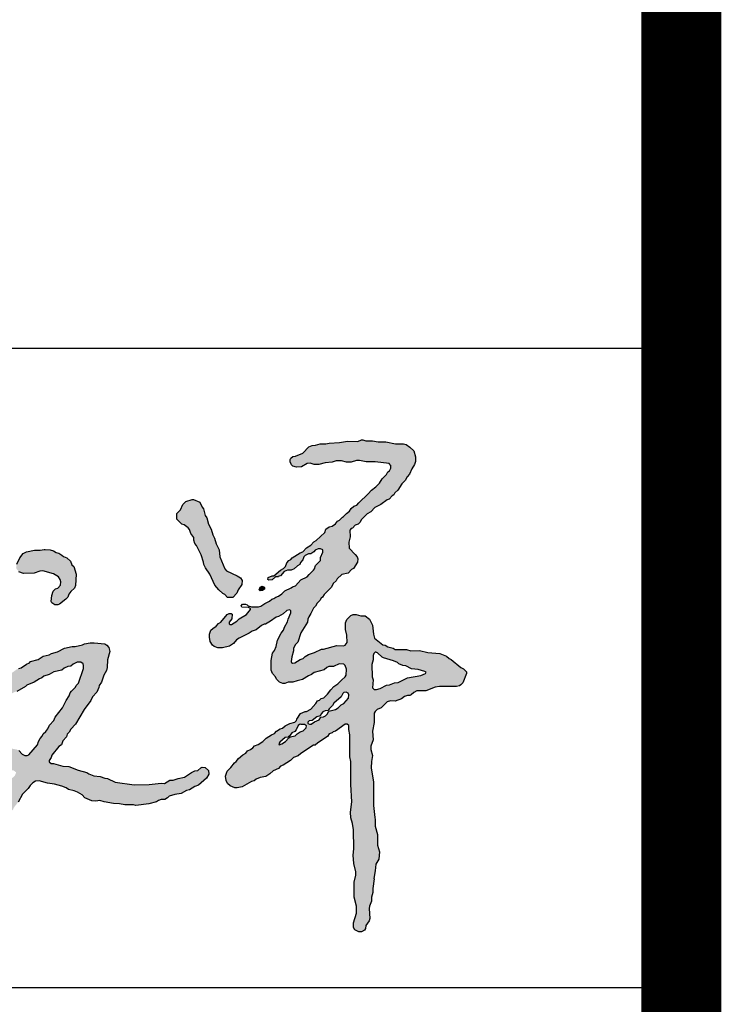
# Model space of a CAD drawing. Extents: x 427948 to 764348, y 274849 to 601549.
# Tile 14 of 212: x 510221 to 511098, y 525428 to 526661. Entities that reach past the tile are written whole.
import ezdxf

# ---------------------------------------------------------------- set-up
doc = ezdxf.new("R2010")
doc.units = 0
doc.header["$LTSCALE"] = 1000
doc.header["$MEASUREMENT"] = 0
doc.layers.get('0').update_dxf_attribs({"linetype": 'CONTINUOUS'})
doc.layers.add('PUB_TITLE', color=4, linetype='CONTINUOUS')

# ---------------------------------------------------------------- blocks, each defined once
blk = doc.blocks.new('谭文军')
at = {"linetype": 'Continuous'}
h = blk.add_hatch(color=256, dxfattribs=at)
h.paths.add_polyline_path([(2707.3, 2346), (2707.3, 2339), (2699.3, 2322), (2699.3, 2313), (2684.3, 2298), (2680.9, 2285.4), (2664.3, 2270), (2658.3, 2262), (2639.3, 2253), (2622.3, 2235), (2613.3, 2232), (2609.3, 2228), (2589.3, 2219), (2580.3, 2210), (2569.3, 2203), (2561.3, 2200), (2555.3, 2195), (2549.3, 2193), (2542.3, 2187), (2527.3, 2180), (2512.3, 2170), (2483.3, 2170), (2483.3, 2161), (2470.3, 2146), (2448.3, 2132), (2441.3, 2125), (2421.2, 2113.1), (2415.2, 2119.1), (2425.3, 2133), (2426.3, 2147), (2423.3, 2149), (2417.3, 2149), (2411.3, 2146), (2391.3, 2122), (2384.3, 2118), (2377.3, 2110), (2366.3, 2103), (2360.3, 2097), (2356.3, 2085), (2356.3, 2076), (2358.3, 2062), (2365.3, 2051), (2370.3, 2047), (2382.3, 2043), (2396.3, 2043), (2418.3, 2048), (2430.3, 2056), (2443.8, 2070.8), (2479.3, 2088), (2488.3, 2094), (2500.3, 2098), (2517.3, 2112), (2525.3, 2116), (2529.3, 2116), (2545.3, 2125), (2562.3, 2138), (2569.3, 2140), (2584.3, 2148), (2595.3, 2158), (2608.3, 2160.6), (2608.3, 2151), (2599.3, 2131), (2597.3, 2123), (2588.3, 2107), (2585.3, 2097), (2578.3, 2088), (2566.3, 2066), (2562.3, 2047), (2557.3, 2035), (2551.3, 2026), (2547.3, 2004), (2547.3, 1974), (2551.3, 1963), (2560.3, 1953), (2563.3, 1946), (2573.3, 1937), (2583.3, 1932), (2589.3, 1932), (2599.3, 1936), (2614.3, 1936), (2627.3, 1941), (2644.3, 1945), (2662.3, 1956), (2672.3, 1960), (2680.3, 1966), (2711.3, 1975), (2722.8, 1985), (2740.3, 1985), (2757.3, 1993), (2774.9, 1991.8), (2780.3, 1977), (2779.2, 1955.4), (2764.3, 1943), (2753.3, 1931), (2741.3, 1923), (2731.3, 1913), (2721.3, 1899), (2710.3, 1888), (2701.3, 1886), (2696.3, 1881), (2690.3, 1879), (2685.3, 1870), (2669.3, 1853), (2656.3, 1846), (2652.3, 1846), (2638.3, 1840), (2626.3, 1822), (2624.4, 1814.1), (2605.3, 1809), (2590.3, 1801), (2582.3, 1794), (2575.3, 1792), (2563.3, 1785), (2557.3, 1778), (2548.3, 1774), (2531.3, 1763), (2521.3, 1753), (2507.3, 1744), (2495.3, 1739), (2487.8, 1730), (2474.3, 1724), (2468.3, 1717), (2459.3, 1712), (2446.3, 1700), (2439.3, 1691), (2433.3, 1687), (2422.3, 1672), (2411.3, 1661), (2406.3, 1646), (2408.3, 1632), (2412.3, 1623), (2420.3, 1616), (2434.3, 1609), (2442.3, 1609), (2457.3, 1613), (2486.3, 1629), (2494.3, 1631), (2500.3, 1636), (2513.3, 1641), (2530.3, 1645), (2543.3, 1653), (2553.3, 1662), (2569.3, 1669), (2576.3, 1677), (2584.3, 1680), (2607.3, 1694), (2616.3, 1703), (2630.3, 1708), (2639.3, 1716), (2678.3, 1741), (2683.3, 1742), (2691.3, 1749), (2721.3, 1768), (2726.3, 1777), (2735.3, 1780), (2739.3, 1783), (2746.3, 1785), (2779.5, 1808.2), (2787.3, 1802), (2787.3, 1790), (2790.3, 1774), (2790.3, 1705), (2793.3, 1691), (2793.3, 1620), (2796.3, 1566), (2792.3, 1534), (2793.3, 1517), (2798.3, 1499), (2801.3, 1479), (2802.3, 1421), (2800.3, 1401), (2803.3, 1375), (2810.5, 1344), (2804.3, 1317), (2804.3, 1271), (2811.3, 1243), (2811.3, 1222), (2801.3, 1192), (2801.3, 1177), (2806.3, 1170), (2818.3, 1164), (2826.3, 1164), (2836.3, 1169), (2839.3, 1174), (2840.3, 1183), (2850.3, 1198), (2852.3, 1205), (2850.1, 1239.7), (2857.3, 1259), (2857.3, 1271), (2861.3, 1286), (2861.3, 1298), (2865.3, 1328), (2864.3, 1329), (2869.3, 1353), (2871.3, 1373), (2880.3, 1389), (2882.3, 1411), (2876.3, 1432), (2876.3, 1465), (2869.3, 1491), (2869.3, 1511), (2867.3, 1518), (2863.3, 1555), (2863.3, 1627), (2856.3, 1671), (2857.3, 1691), (2860.3, 1710), (2853.8, 1733.6), (2862.3, 1758), (2860.3, 1785), (2865.3, 1812), (2865.3, 1843.4), (2875.3, 1852), (2887.3, 1857), (2906.3, 1876), (2916.3, 1879), (2930.3, 1878), (2950.3, 1885), (2963.2, 1895), (2976.3, 1895), (2980.3, 1897), (2988.3, 1905), (2997.3, 1910), (3025.3, 1910), (3054.3, 1921), (3067.3, 1923), (3120.3, 1923), (3129.3, 1925), (3134.3, 1928), (3140.3, 1934), (3151.3, 1963), (3151.3, 1968), (3142.3, 1978), (3134.3, 1982), (3104.3, 2007), (3097.3, 2010), (3089.3, 2017), (3069.3, 2025), (3031.3, 2028), (3006.3, 2034), (2979.3, 2033), (2965.3, 2038), (2930.3, 2038), (2924.3, 2042), (2908.3, 2046), (2899.3, 2051), (2892.3, 2052), (2866.3, 2073), (2863.3, 2085), (2860.3, 2113), (2851.3, 2131), (2838.3, 2142), (2824.3, 2142), (2810.3, 2146), (2800.3, 2146), (2793.3, 2143), (2781.3, 2130), (2777.3, 2120), (2777.3, 2099), (2781.3, 2082), (2782.3, 2059), (2774.7, 2048.8), (2750.3, 2050), (2709.3, 2039), (2702.3, 2039), (2681.3, 2028), (2662.3, 2022), (2652.3, 2016), (2646.3, 2010), (2637.3, 2007), (2616, 1993.2), (2609.1, 1997.9), (2611.3, 2015), (2616.3, 2033), (2616.3, 2042), (2622.3, 2053), (2629.3, 2060), (2639.3, 2089), (2659.3, 2122), (2660.8, 2135.4), (2670.3, 2149), (2678.3, 2166), (2684.3, 2172), (2689.3, 2181), (2697.3, 2189), (2701.3, 2196), (2706.3, 2200), (2711.3, 2208), (2733.3, 2230), (2739.3, 2242), (2748.3, 2250), (2751.3, 2256), (2765.3, 2270), (2785.3, 2274), (2795.3, 2285), (2801.3, 2288), (2814.3, 2308), (2815.3, 2318), (2813.3, 2324), (2807.3, 2332), (2788.3, 2351), (2787.3, 2370), (2791.3, 2386), (2790.1, 2411), (2798.3, 2413), (2807.3, 2422), (2816.3, 2426), (2821.3, 2431), (2826.3, 2440), (2844.3, 2457), (2855.3, 2464), (2867.3, 2477), (2886.3, 2486), (2906.3, 2501), (2912.3, 2503), (2921.3, 2513), (2926.3, 2516), (2929.3, 2522), (2939.3, 2531), (2951.3, 2550), (2961.3, 2561), (2967.3, 2572), (2975.3, 2580), (2982.3, 2597), (2990.3, 2610), (2993.3, 2619), (2993.3, 2634), (2988.3, 2652), (2976.3, 2664), (2964.3, 2672), (2956.3, 2674), (2931.3, 2674), (2901.3, 2680), (2878.3, 2680), (2860.3, 2683), (2840.3, 2683), (2830.3, 2686), (2826.3, 2686), (2815.3, 2681), (2783.3, 2682), (2758.3, 2678), (2726.3, 2676), (2716.3, 2674), (2698.3, 2674), (2684.3, 2670), (2674.3, 2669), (2663.3, 2665), (2645.3, 2645), (2622.3, 2636), (2614.3, 2635), (2608.3, 2630), (2606.3, 2626), (2606.3, 2618), (2610.3, 2609), (2614.3, 2605), (2625.3, 2602), (2641.3, 2603), (2662.5, 2615.5), (2680.3, 2610), (2694.3, 2610), (2714.3, 2615), (2735.3, 2617), (2748.3, 2621), (2764.3, 2621), (2780.3, 2617), (2794.3, 2617), (2815, 2624.3), (2841.3, 2618), (2868.3, 2618), (2917.3, 2612.4), (2917.3, 2594.2), (2908.3, 2587), (2904.3, 2579), (2890.3, 2566), (2882.3, 2552), (2871.3, 2541), (2857.3, 2531), (2847.3, 2519), (2818.3, 2492), (2812.3, 2484), (2803.3, 2481), (2794.3, 2474), (2789.3, 2466), (2780.3, 2459), (2771.3, 2449), (2767.3, 2447), (2758.3, 2438), (2752.3, 2435), (2746.3, 2427), (2735.3, 2419), (2726.3, 2417), (2716.3, 2410), (2713.3, 2400), (2686.3, 2375), (2679.3, 2371), (2670.3, 2360), (2656.3, 2352), (2645.3, 2340), (2637.3, 2337), (2612.3, 2321), (2608.3, 2316), (2601.3, 2313), (2595.3, 2306), (2590.2, 2290.7), (2576.3, 2283), (2555.3, 2266), (2550.3, 2266), (2538.3, 2260), (2537.3, 2254), (2540.3, 2252), (2550.3, 2253), (2560.3, 2262), (2569.3, 2263), (2571.3, 2265), (2576.3, 2266), (2587.3, 2279), (2597.3, 2283), (2609.3, 2283), (2618.3, 2287), (2628.3, 2297), (2635.3, 2301), (2638.3, 2307), (2645.3, 2315), (2649.5, 2327.6), (2662.3, 2334), (2670.3, 2334), (2679.3, 2340), (2686.5, 2349), (2699.3, 2349)])
h.paths.add_polyline_path([(2890.3, 2014), (2894.3, 2012), (2925.3, 2003), (2938.3, 1997), (2942.3, 1993), (2954.3, 1988), (2963.3, 1987), (2981.3, 1978), (3001.3, 1976), (3027.1, 1968.6), (3024.3, 1963), (3010.3, 1957), (2969.3, 1950), (2940.3, 1935), (2928.3, 1934), (2913.3, 1928), (2904.3, 1927), (2884.3, 1917), (2873.3, 1914), (2859.9, 1914), (2862.3, 1944), (2859.3, 1953), (2858.3, 1991), (2862.3, 2006), (2862.3, 2023.4), (2871, 2030.3), (2873.3, 2028), (2876.3, 2027)], flags=16)
h.paths.add_polyline_path([(2786.3, 1887), (2772.3, 1870), (2763.3, 1866), (2750.3, 1852.9), (2725.3, 1847), (2718.7, 1833.7), (2709.3, 1829), (2700.3, 1828), (2695.3, 1820), (2681.3, 1814), (2669.2, 1805.5), (2657.5, 1810.1), (2664.3, 1817), (2674.3, 1818), (2688.3, 1829), (2698.3, 1832), (2704.2, 1843.6), (2714.3, 1848), (2723.3, 1849), (2726.3, 1854), (2737.3, 1864), (2741.3, 1871), (2763.3, 1891), (2770.2, 1904.7), (2783.6, 1906.4), (2787.3, 1897)], flags=16)
h.paths.add_polyline_path([(2650.3, 1805), (2659.3, 1799), (2646.3, 1786), (2637.3, 1783), (2627.3, 1777), (2621.3, 1770), (2606.3, 1767), (2601.3, 1764), (2591.3, 1753), (2580.3, 1746), (2568.7, 1741.6), (2574.3, 1751), (2590.3, 1765), (2599.3, 1766), (2600.3, 1768), (2602.3, 1768), (2611.3, 1780), (2620.3, 1784), (2624.3, 1789), (2631.5, 1804.4), (2639.3, 1806), (2640.3, 1805)], flags=16)
for points in [[(2377.3, 2365), (2372.3, 2382), (2366.3, 2392), (2361.3, 2410), (2353.3, 2426), (2348.3, 2445), (2343.3, 2452), (2337.3, 2473), (2333.3, 2478), (2326.3, 2494), (2307.3, 2502), (2302.3, 2502), (2283.3, 2496), (2274.3, 2486), (2266.3, 2470), (2255.3, 2458), (2255.3, 2441), (2270.3, 2426), (2278.3, 2423), (2293.4, 2411.7), (2298.3, 2397), (2308.3, 2384), (2308.3, 2376), (2311.3, 2366), (2316.3, 2359), (2330.3, 2331), (2338.3, 2308), (2339.3, 2301), (2344.3, 2290), (2357.3, 2271), (2373.3, 2237), (2385.3, 2222), (2397.3, 2211), (2403.3, 2208), (2412.3, 2199), (2428.3, 2199), (2441.3, 2212), (2445.3, 2222), (2456.3, 2239), (2457.3, 2251), (2452.3, 2259), (2442.3, 2266), (2406.3, 2282.4), (2388.3, 2324), (2386.3, 2346)], [(1874.1, 2272), (1889.1, 2262), (1896.5, 2250.3), (1895.1, 2237), (1887.1, 2227), (1880.1, 2225), (1873.1, 2218), (1869.1, 2205), (1867.1, 2186), (1869.1, 2182), (1878.1, 2176), (1887.1, 2176), (1892.1, 2178), (1912.1, 2193), (1918.1, 2200), (1921.1, 2209), (1927.1, 2217), (1939.1, 2227), (1942.1, 2236), (1944.1, 2271), (1937.1, 2294), (1930.1, 2300), (1926.1, 2311), (1915.1, 2321), (1905.1, 2325), (1900.1, 2330), (1890.1, 2336), (1882.1, 2338), (1874.1, 2343), (1863.1, 2346), (1848.1, 2347), (1845.1, 2347), (1833.1, 2345), (1815.1, 2345), (1790.1, 2340), (1780.1, 2335), (1770.1, 2321), (1760.1, 2302), (1758.1, 2291), (1760.1, 2286), (1767.1, 2278), (1781.1, 2273), (1814.1, 2274), (1831.1, 2280), (1841.1, 2281)], [(2526.3, 2229), (2524.3, 2232), (2519.3, 2234), (2513.3, 2231), (2510.3, 2222), (2513.3, 2219), (2520.3, 2220), (2526.3, 2224)]]:
    blk.add_hatch(color=256, dxfattribs=at).paths.add_polyline_path(points)
h = blk.add_hatch(color=256, dxfattribs=at)
h.paths.add_polyline_path([(1886.1, 2030), (1868.1, 2025), (1860.1, 2021), (1842.1, 2017), (1826.1, 2007), (1803.1, 2000), (1799.1, 1996), (1790.1, 1992), (1774.1, 1981), (1766.1, 1979), (1757.1, 1974), (1748.1, 1967), (1739.1, 1963), (1737.1, 1960), (1723.1, 1954), (1713.1, 1953), (1699.1, 1942), (1685.1, 1936), (1679.1, 1936), (1652.1, 1928), (1641.1, 1928), (1628.1, 1933), (1616.1, 1944), (1606.1, 1945), (1599.1, 1942), (1588.1, 1929), (1587.1, 1922), (1590.1, 1906), (1590.1, 1895), (1597.1, 1881), (1605.1, 1873), (1612.1, 1870), (1629.1, 1870), (1641.1, 1873), (1670.1, 1873), (1690.1, 1881), (1711.1, 1885), (1729.1, 1894), (1734.1, 1895), (1753.1, 1906), (1760.1, 1908), (1787.1, 1923), (1791.1, 1927), (1814.1, 1936), (1830.1, 1947), (1838.1, 1950), (1844.1, 1955), (1860.1, 1960), (1875.1, 1968), (1900.1, 1974), (1907.1, 1980), (1918.1, 1985), (1927.1, 1986), (1935.1, 1992), (1947.1, 1998), (1963.1, 1998), (1968.8, 1983.8), (1951.1, 1933), (1944.1, 1926), (1942.1, 1921), (1929.1, 1909), (1925.1, 1903), (1922.1, 1894), (1913.1, 1880), (1902.1, 1857), (1879.1, 1828), (1875.1, 1818), (1861.1, 1803), (1854.1, 1787.4), (1842.1, 1777), (1839.1, 1769), (1832.1, 1762), (1827.1, 1753), (1824.1, 1743), (1795.4, 1710), (1781.1, 1710), (1766.1, 1725), (1760.1, 1728), (1739.1, 1732), (1728.1, 1737), (1691.1, 1742), (1678.1, 1747), (1670.1, 1752), (1665.1, 1752), (1643.1, 1764), (1632.1, 1764), (1616.1, 1758), (1602.1, 1746), (1595.1, 1730), (1588.1, 1722), (1583.1, 1712), (1581.1, 1704), (1582.1, 1692), (1576.1, 1678), (1576.1, 1671), (1581.2, 1653.4), (1575.1, 1639), (1574.1, 1632), (1577.1, 1613), (1576.1, 1599), (1579.1, 1576), (1585.1, 1559), (1585.1, 1553), (1587.1, 1549), (1587.1, 1541), (1592.1, 1518), (1599.1, 1501), (1615.1, 1484), (1626.1, 1475), (1633.1, 1473), (1640.1, 1465), (1655.1, 1459), (1667.1, 1459), (1682.1, 1465), (1690.1, 1475), (1698.1, 1479), (1708.1, 1490), (1710.1, 1496), (1726.1, 1519), (1736.1, 1529), (1737.1, 1532), (1749.1, 1543), (1751.1, 1548), (1764.1, 1565), (1778.1, 1590), (1795.1, 1607), (1802.1, 1617), (1810.1, 1625), (1818.1, 1630), (1829.1, 1631), (1855.1, 1624), (1877.1, 1621), (1899.1, 1615), (1913.1, 1609), (1920.1, 1604), (1943, 1598.9), (1962.1, 1588), (1971.1, 1579), (1992.1, 1569), (2005.1, 1568), (2017.1, 1570), (2030.1, 1566), (2059.1, 1561), (2078.1, 1560), (2094.1, 1557), (2121.1, 1557), (2128.1, 1555), (2169.1, 1560), (2192.1, 1566), (2202.6, 1573), (2218.1, 1573), (2226.1, 1578), (2232.1, 1584), (2249.1, 1589), (2269.1, 1592), (2285.1, 1601), (2294.1, 1603), (2311.1, 1614), (2322.1, 1618), (2347.1, 1639), (2354.1, 1652), (2353.1, 1663), (2343.1, 1672), (2334.1, 1673), (2329.1, 1671), (2320.1, 1663), (2311.1, 1662), (2301.1, 1657), (2279.1, 1642), (2259.1, 1638), (2244.1, 1633), (2234.1, 1633), (2217.1, 1623), (2207.1, 1624), (2170.1, 1620), (2123.1, 1619), (2064.1, 1627), (2041.1, 1638), (2033.1, 1639), (2018.1, 1645), (1999.1, 1647), (1983.1, 1653), (1977.1, 1657), (1950.1, 1664), (1921.1, 1675), (1903.1, 1677), (1874.1, 1685), (1867.1, 1685), (1858.3, 1691.3), (1866.1, 1703), (1869.1, 1711), (1890.1, 1737), (1898.1, 1743), (1903.1, 1755), (1914.1, 1767), (1916.1, 1776), (1922.1, 1782), (1927.1, 1791), (1942.1, 1806), (1969.1, 1852), (1989.1, 1880), (1994.1, 1891), (2008.1, 1906), (2014.1, 1920), (2015.1, 1926), (2022.1, 1937), (2029.1, 1958), (2038.1, 1973), (2040.1, 1982), (2041.1, 2006), (2048.1, 2031), (2045.1, 2044), (2039.1, 2051), (2032.1, 2055), (2000.1, 2058), (1987.1, 2058), (1970.1, 2055), (1963.1, 2052), (1941.1, 2047), (1931.1, 2047), (1908.1, 2042)])
h.paths.add_polyline_path([(1749.1, 1664), (1758.5, 1657.3), (1754.3, 1646.9), (1743.1, 1637), (1732.1, 1617), (1716.1, 1601), (1712.1, 1593), (1703.1, 1587), (1698.1, 1570), (1688.1, 1562), (1685.1, 1554), (1668.1, 1533), (1666.1, 1528), (1654.9, 1518.1), (1630.1, 1544), (1621.1, 1558.1), (1621.1, 1575), (1613.1, 1592), (1613.1, 1600), (1607, 1614.7), (1611.1, 1627), (1611.1, 1637), (1609.1, 1642), (1598.1, 1655), (1600.1, 1662), (1599.1, 1677), (1605.1, 1690), (1606.1, 1700), (1614.1, 1711.1), (1619.1, 1706), (1629.1, 1698), (1636.1, 1695), (1656.1, 1692), (1675.1, 1683), (1699.1, 1676), (1712.1, 1675), (1725.1, 1668), (1737.1, 1664)], flags=16)
for points in [[(2826.3, 2686), (2830.3, 2686), (2840.3, 2683), (2860.3, 2683), (2878.3, 2680), (2901.3, 2680), (2931.3, 2674), (2956.3, 2674), (2964.3, 2672), (2976.3, 2664), (2988.3, 2652), (2993.3, 2634), (2993.3, 2619), (2990.3, 2610), (2982.3, 2597), (2975.3, 2580), (2967.3, 2572), (2961.3, 2561), (2951.3, 2550), (2939.3, 2531), (2929.3, 2522), (2926.3, 2516), (2921.3, 2513), (2912.3, 2503), (2906.3, 2501), (2886.3, 2486), (2867.3, 2477), (2855.3, 2464), (2844.3, 2457), (2826.3, 2440), (2821.3, 2431), (2816.3, 2426), (2807.3, 2422), (2798.3, 2413), (2794.3, 2412), (2790.3, 2407), (2791.3, 2386), (2787.3, 2370), (2788.3, 2351), (2807.3, 2332), (2813.3, 2324), (2815.3, 2318), (2814.3, 2308), (2801.3, 2288), (2795.3, 2285), (2785.3, 2274), (2765.3, 2270), (2751.3, 2256), (2748.3, 2250), (2739.3, 2242), (2733.3, 2230), (2711.3, 2208), (2706.3, 2200), (2701.3, 2196), (2697.3, 2189), (2689.3, 2181), (2684.3, 2172), (2678.3, 2166), (2670.3, 2149), (2663.3, 2139), (2660.3, 2131), (2659.3, 2122), (2639.3, 2089), (2629.3, 2060), (2622.3, 2053), (2616.3, 2042), (2616.3, 2033), (2611.3, 2015), (2609.3, 2000), (2610.3, 1997), (2613.3, 1995), (2620.3, 1996), (2637.3, 2007), (2646.3, 2010), (2652.3, 2016), (2662.3, 2022), (2681.3, 2028), (2702.3, 2039), (2709.3, 2039), (2750.3, 2050), (2771.3, 2049), (2776.3, 2051), (2782.3, 2059), (2781.3, 2082), (2777.3, 2099), (2777.3, 2120), (2781.3, 2130), (2793.3, 2143), (2800.3, 2146), (2810.3, 2146), (2824.3, 2142), (2838.3, 2142), (2851.3, 2131), (2860.3, 2113), (2863.3, 2085), (2866.3, 2073), (2892.3, 2052), (2899.3, 2051), (2908.3, 2046), (2924.3, 2042), (2930.3, 2038), (2965.3, 2038), (2979.3, 2033), (3006.3, 2034), (3031.3, 2028), (3069.3, 2025), (3089.3, 2017), (3097.3, 2010), (3104.3, 2007), (3134.3, 1982), (3142.3, 1978), (3151.3, 1968), (3151.3, 1963), (3140.3, 1934), (3134.3, 1928), (3129.3, 1925), (3120.3, 1923), (3067.3, 1923), (3054.3, 1921), (3025.3, 1910), (2997.3, 1910), (2988.3, 1905), (2980.3, 1897), (2976.3, 1895), (2968.3, 1895), (2959.3, 1892), (2950.3, 1885), (2930.3, 1878), (2916.3, 1879), (2906.3, 1876), (2887.3, 1857), (2875.3, 1852), (2868.3, 1846), (2865.3, 1841), (2865.3, 1812), (2860.3, 1785), (2862.3, 1758), (2855.3, 1738), (2855.3, 1728), (2860.3, 1710), (2857.3, 1691), (2856.3, 1671), (2863.3, 1627), (2863.3, 1555), (2867.3, 1518), (2869.3, 1511), (2869.3, 1491), (2876.3, 1465), (2876.3, 1432), (2882.3, 1411), (2880.3, 1389), (2871.3, 1373), (2869.3, 1353), (2864.3, 1329), (2865.3, 1328), (2861.3, 1298), (2861.3, 1286), (2857.3, 1271), (2857.3, 1259), (2851.3, 1243), (2850.3, 1236), (2852.3, 1205), (2850.3, 1198), (2840.3, 1183), (2839.3, 1174), (2836.3, 1169), (2826.3, 1164), (2818.3, 1164), (2806.3, 1170), (2801.3, 1177), (2801.3, 1192), (2811.3, 1222), (2811.3, 1243), (2804.3, 1271), (2804.3, 1317), (2809.3, 1339), (2809.3, 1349), (2803.3, 1375), (2800.3, 1401), (2802.3, 1421), (2801.3, 1479), (2798.3, 1499), (2793.3, 1517), (2792.3, 1534), (2796.3, 1566), (2793.3, 1620), (2793.3, 1691), (2790.3, 1705), (2790.3, 1774), (2787.3, 1790), (2787.3, 1802), (2782.3, 1806), (2776.3, 1806), (2746.3, 1785), (2739.3, 1783), (2735.3, 1780), (2726.3, 1777), (2721.3, 1768), (2691.3, 1749), (2683.3, 1742), (2678.3, 1741), (2639.3, 1716), (2630.3, 1708), (2616.3, 1703), (2607.3, 1694), (2584.3, 1680), (2576.3, 1677), (2569.3, 1669), (2553.3, 1662), (2543.3, 1653), (2530.3, 1645), (2513.3, 1641), (2500.3, 1636), (2494.3, 1631), (2486.3, 1629), (2457.3, 1613), (2442.3, 1609), (2434.3, 1609), (2420.3, 1616), (2412.3, 1623), (2408.3, 1632), (2406.3, 1646), (2411.3, 1661), (2422.3, 1672), (2433.3, 1687), (2439.3, 1691), (2446.3, 1700), (2459.3, 1712), (2468.3, 1717), (2474.3, 1724), (2483.3, 1728), (2490.3, 1733), (2495.3, 1739), (2507.3, 1744), (2521.3, 1753), (2531.3, 1763), (2548.3, 1774), (2557.3, 1778), (2563.3, 1785), (2575.3, 1792), (2582.3, 1794), (2590.3, 1801), (2605.3, 1809), (2620.3, 1813), (2625.3, 1818), (2626.3, 1822), (2638.3, 1840), (2652.3, 1846), (2656.3, 1846), (2669.3, 1853), (2685.3, 1870), (2690.3, 1879), (2696.3, 1881), (2701.3, 1886), (2710.3, 1888), (2721.3, 1899), (2731.3, 1913), (2741.3, 1923), (2753.3, 1931), (2764.3, 1943), (2776.3, 1953), (2779.3, 1958), (2780.3, 1977), (2776.3, 1988), (2772.3, 1992), (2757.3, 1993), (2740.3, 1985), (2725.3, 1985), (2719.3, 1982), (2711.3, 1975), (2680.3, 1966), (2672.3, 1960), (2662.3, 1956), (2644.3, 1945), (2627.3, 1941), (2614.3, 1936), (2599.3, 1936), (2589.3, 1932), (2583.3, 1932), (2573.3, 1937), (2563.3, 1946), (2560.3, 1953), (2551.3, 1963), (2547.3, 1974), (2547.3, 2004), (2551.3, 2026), (2557.3, 2035), (2562.3, 2047), (2566.3, 2066), (2578.3, 2088), (2585.3, 2097), (2588.3, 2107), (2597.3, 2123), (2599.3, 2131), (2608.3, 2151), (2608.3, 2157), (2605.3, 2160), (2595.3, 2158), (2584.3, 2148), (2569.3, 2140), (2562.3, 2138), (2545.3, 2125), (2529.3, 2116), (2525.3, 2116), (2517.3, 2112), (2500.3, 2098), (2488.3, 2094), (2479.3, 2088), (2448.3, 2073), (2440.3, 2067), (2430.3, 2056), (2418.3, 2048), (2396.3, 2043), (2382.3, 2043), (2370.3, 2047), (2365.3, 2051), (2358.3, 2062), (2356.3, 2076), (2356.3, 2085), (2360.3, 2097), (2366.3, 2103), (2377.3, 2110), (2384.3, 2118), (2391.3, 2122), (2411.3, 2146), (2417.3, 2149), (2423.3, 2149), (2426.3, 2147), (2425.3, 2133), (2417.3, 2122), (2417.3, 2117), (2419.3, 2115), (2424.3, 2115), (2441.3, 2125), (2448.3, 2132), (2470.3, 2146), (2483.3, 2161), (2483.3, 2165), (2477.3, 2168), (2456.3, 2169), (2454.3, 2173), (2458.3, 2178), (2467.3, 2178), (2473.3, 2176), (2476.3, 2173), (2486.3, 2170), (2508.3, 2170), (2515.3, 2172), (2527.3, 2180), (2542.3, 2187), (2549.3, 2193), (2555.3, 2195), (2561.3, 2200), (2569.3, 2203), (2580.3, 2210), (2589.3, 2219), (2609.3, 2228), (2613.3, 2232), (2622.3, 2235), (2639.3, 2253), (2658.3, 2262), (2664.3, 2270), (2678.3, 2283), (2681.3, 2287), (2684.3, 2298), (2699.3, 2313), (2699.3, 2322), (2707.3, 2339), (2707.3, 2346), (2699.3, 2349), (2692.3, 2349), (2683.3, 2345), (2679.3, 2340), (2670.3, 2334), (2662.3, 2334), (2652.3, 2329), (2648.3, 2324), (2645.3, 2315), (2638.3, 2307), (2635.3, 2301), (2628.3, 2297), (2618.3, 2287), (2609.3, 2283), (2597.3, 2283), (2587.3, 2279), (2576.3, 2266), (2571.3, 2265), (2569.3, 2263), (2560.3, 2262), (2550.3, 2253), (2540.3, 2252), (2537.3, 2254), (2538.3, 2260), (2550.3, 2266), (2555.3, 2266), (2576.3, 2283), (2585.3, 2288), (2591.3, 2294), (2595.3, 2306), (2601.3, 2313), (2608.3, 2316), (2612.3, 2321), (2637.3, 2337), (2645.3, 2340), (2656.3, 2352), (2670.3, 2360), (2679.3, 2371), (2686.3, 2375), (2713.3, 2400), (2716.3, 2410), (2726.3, 2417), (2735.3, 2419), (2746.3, 2427), (2752.3, 2435), (2758.3, 2438), (2767.3, 2447), (2771.3, 2449), (2780.3, 2459), (2789.3, 2466), (2794.3, 2474), (2803.3, 2481), (2812.3, 2484), (2818.3, 2492), (2847.3, 2519), (2857.3, 2531), (2871.3, 2541), (2882.3, 2552), (2890.3, 2566), (2904.3, 2579), (2908.3, 2587), (2913.3, 2591), (2917.3, 2599), (2917.3, 2607), (2912.3, 2613), (2868.3, 2618), (2841.3, 2618), (2820.3, 2623), (2811.3, 2623), (2794.3, 2617), (2780.3, 2617), (2764.3, 2621), (2748.3, 2621), (2735.3, 2617), (2714.3, 2615), (2694.3, 2610), (2680.3, 2610), (2667.3, 2614), (2658.3, 2613), (2641.3, 2603), (2625.3, 2602), (2614.3, 2605), (2610.3, 2609), (2606.3, 2618), (2606.3, 2626), (2608.3, 2630), (2614.3, 2635), (2622.3, 2636), (2645.3, 2645), (2663.3, 2665), (2674.3, 2669), (2684.3, 2670), (2698.3, 2674), (2716.3, 2674), (2726.3, 2676), (2758.3, 2678), (2783.3, 2682), (2815.3, 2681), (2826.3, 2686)], [(2302.3, 2502), (2307.3, 2502), (2326.3, 2494), (2333.3, 2478), (2337.3, 2473), (2343.3, 2452), (2348.3, 2445), (2353.3, 2426), (2361.3, 2410), (2366.3, 2392), (2372.3, 2382), (2377.3, 2365), (2386.3, 2346), (2388.3, 2324), (2404.3, 2287), (2409.3, 2281), (2442.3, 2266), (2452.3, 2259), (2457.3, 2251), (2456.3, 2239), (2445.3, 2222), (2441.3, 2212), (2428.3, 2199), (2412.3, 2199), (2403.3, 2208), (2397.3, 2211), (2385.3, 2222), (2373.3, 2237), (2357.3, 2271), (2344.3, 2290), (2339.3, 2301), (2338.3, 2308), (2330.3, 2331), (2316.3, 2359), (2311.3, 2366), (2308.3, 2376), (2308.3, 2384), (2298.3, 2397), (2294.3, 2409), (2290.3, 2414), (2278.3, 2423), (2270.3, 2426), (2255.3, 2441), (2255.3, 2458), (2266.3, 2470), (2274.3, 2486), (2283.3, 2496), (2302.3, 2502)], [(1845.1, 2347), (1848.1, 2347), (1863.1, 2346), (1874.1, 2343), (1882.1, 2338), (1890.1, 2336), (1900.1, 2330), (1905.1, 2325), (1915.1, 2321), (1926.1, 2311), (1930.1, 2300), (1937.1, 2294), (1944.1, 2271), (1942.1, 2236), (1939.1, 2227), (1927.1, 2217), (1921.1, 2209), (1918.1, 2200), (1912.1, 2193), (1892.1, 2178), (1887.1, 2176), (1878.1, 2176), (1869.1, 2182), (1867.1, 2186), (1869.1, 2205), (1873.1, 2218), (1880.1, 2225), (1887.1, 2227), (1895.1, 2237), (1896.1, 2247), (1894.1, 2254), (1889.1, 2262), (1874.1, 2272), (1841.1, 2281), (1831.1, 2280), (1814.1, 2274), (1781.1, 2273), (1767.1, 2278)], [(1760.1, 2302), (1770.1, 2321), (1780.1, 2335), (1790.1, 2340), (1815.1, 2345), (1833.1, 2345), (1845.1, 2347)], [(2519.3, 2234), (2524.3, 2232), (2526.3, 2229), (2526.3, 2224), (2520.3, 2220), (2513.3, 2219), (2510.3, 2222), (2513.3, 2231), (2519.3, 2234)], [(1987.1, 2058), (2000.1, 2058), (2032.1, 2055), (2039.1, 2051), (2045.1, 2044), (2048.1, 2031), (2041.1, 2006), (2040.1, 1982), (2038.1, 1973), (2029.1, 1958), (2022.1, 1937), (2015.1, 1926), (2014.1, 1920), (2008.1, 1906), (1994.1, 1891), (1989.1, 1880), (1969.1, 1852), (1942.1, 1806), (1927.1, 1791), (1922.1, 1782), (1916.1, 1776), (1914.1, 1767), (1903.1, 1755), (1898.1, 1743), (1890.1, 1737), (1869.1, 1711), (1866.1, 1703), (1860.1, 1694), (1860.1, 1690), (1867.1, 1685), (1874.1, 1685), (1903.1, 1677), (1921.1, 1675), (1950.1, 1664), (1977.1, 1657), (1983.1, 1653), (1999.1, 1647), (2018.1, 1645), (2033.1, 1639), (2041.1, 1638), (2064.1, 1627), (2123.1, 1619), (2170.1, 1620), (2207.1, 1624), (2217.1, 1623), (2234.1, 1633), (2244.1, 1633), (2259.1, 1638), (2279.1, 1642), (2301.1, 1657), (2311.1, 1662), (2320.1, 1663), (2329.1, 1671), (2334.1, 1673), (2343.1, 1672), (2353.1, 1663), (2354.1, 1652), (2347.1, 1639), (2322.1, 1618), (2311.1, 1614), (2294.1, 1603), (2285.1, 1601), (2269.1, 1592), (2249.1, 1589), (2232.1, 1584), (2226.1, 1578), (2218.1, 1573), (2207.1, 1573), (2198.1, 1570), (2192.1, 1566), (2169.1, 1560), (2128.1, 1555), (2121.1, 1557), (2094.1, 1557), (2078.1, 1560), (2059.1, 1561), (2030.1, 1566), (2017.1, 1570), (2005.1, 1568), (1992.1, 1569), (1971.1, 1579), (1962.1, 1588), (1948.1, 1596), (1938.1, 1600), (1920.1, 1604), (1913.1, 1609), (1899.1, 1615), (1877.1, 1621), (1855.1, 1624), (1829.1, 1631), (1818.1, 1630), (1810.1, 1625), (1802.1, 1617), (1795.1, 1607), (1778.1, 1590), (1764.1, 1565)], [(1766.1, 1725), (1777.1, 1714), (1785.1, 1710), (1792.1, 1710), (1797.1, 1712), (1824.1, 1743), (1827.1, 1753), (1832.1, 1762), (1839.1, 1769), (1842.1, 1777), (1850.1, 1784), (1856.1, 1792), (1861.1, 1803), (1875.1, 1818), (1879.1, 1828), (1902.1, 1857), (1913.1, 1880), (1922.1, 1894), (1925.1, 1903), (1929.1, 1909), (1942.1, 1921), (1944.1, 1926), (1951.1, 1933), (1967.1, 1979), (1967.1, 1988), (1965.1, 1993), (1958.1, 1998), (1947.1, 1998), (1935.1, 1992), (1927.1, 1986), (1918.1, 1985), (1907.1, 1980), (1900.1, 1974), (1875.1, 1968), (1860.1, 1960), (1844.1, 1955), (1838.1, 1950), (1830.1, 1947), (1814.1, 1936), (1791.1, 1927), (1787.1, 1923), (1760.1, 1908)], [(1766.1, 1979), (1774.1, 1981), (1790.1, 1992), (1799.1, 1996), (1803.1, 2000), (1826.1, 2007), (1842.1, 2017), (1860.1, 2021), (1868.1, 2025), (1886.1, 2030), (1908.1, 2042), (1931.1, 2047), (1941.1, 2047), (1963.1, 2052), (1970.1, 2055), (1987.1, 2058)], [(2873.3, 2028), (2872.3, 2029), (2869.3, 2029), (2864.3, 2025), (2862.3, 2019), (2862.3, 2006), (2858.3, 1991), (2859.3, 1953), (2862.3, 1944), (2860.3, 1919), (2865.3, 1914), (2873.3, 1914), (2884.3, 1917), (2904.3, 1927), (2913.3, 1928), (2928.3, 1934), (2940.3, 1935), (2969.3, 1950), (3010.3, 1957), (3024.3, 1963), (3026.3, 1967), (3022.3, 1970), (3001.3, 1976), (2981.3, 1978), (2963.3, 1987), (2954.3, 1988), (2942.3, 1993), (2938.3, 1997), (2925.3, 2003), (2894.3, 2012), (2890.3, 2014), (2876.3, 2027), (2873.3, 2028)], [(2781.3, 1905), (2780.3, 1906), (2772.3, 1905), (2768.3, 1901), (2763.3, 1891), (2741.3, 1871), (2737.3, 1864), (2726.3, 1854), (2723.3, 1849), (2714.3, 1848), (2707.3, 1845), (2702.3, 1840), (2698.3, 1832), (2688.3, 1829), (2674.3, 1818), (2664.3, 1817), (2660.3, 1813), (2660.3, 1809), (2665.3, 1807), (2671.3, 1807), (2681.3, 1814), (2695.3, 1820), (2700.3, 1828), (2709.3, 1829), (2715.3, 1832), (2720.3, 1837), (2725.3, 1847), (2746.3, 1852), (2754.3, 1857), (2763.3, 1866), (2772.3, 1870), (2786.3, 1887), (2787.3, 1897), (2785.3, 1902), (2781.3, 1905)], [(2640.3, 1805), (2639.3, 1806), (2634.3, 1805), (2630.3, 1802), (2624.3, 1789), (2620.3, 1784), (2611.3, 1780), (2602.3, 1768), (2600.3, 1768), (2599.3, 1766), (2590.3, 1765), (2574.3, 1751), (2571.3, 1746), (2572.3, 1743), (2580.3, 1746), (2591.3, 1753), (2601.3, 1764), (2606.3, 1767), (2621.3, 1770), (2627.3, 1777), (2637.3, 1783), (2646.3, 1786), (2655.3, 1795), (2656.3, 1801), (2650.3, 1805), (2640.3, 1805)]]:
    blk.add_lwpolyline(points, dxfattribs=at)
blk = doc.blocks.new('24')
at = {"color": 4}
blk.add_line((-1110888.9, 145318.9), (-1110888.9, 202718.9), dxfattribs=at)
at = {"layer": 'PUB_TITLE'}
for p, q in [((-1110888.9, 145318.9), (-1110888.9, 202718.9)), ((-1116488.9, 158118.9), (-1110888.9, 158118.9)), ((-1116488.9, 157318.9), (-1110888.9, 157318.9))]:
    blk.add_line(p, q, dxfattribs=at)
at = {"layer": 'PUB_TITLE', "linetype": 'Continuous', "const_width": 100}
blk.add_lwpolyline([(-1191488.9, 145318.9), (-1110888.9, 145318.9), (-1110888.9, 202718.9), (-1191488.9, 202718.9)], close=True, dxfattribs=at)
at = {"layer": 'PUB_TITLE', "linetype": 'Continuous', "const_width": 80}
blk.add_lwpolyline([(-1110888.9, 145318.9), (-1110888.9, 202718.9)], dxfattribs=at)
at = {"linetype": 'Continuous', "xscale": 0.4043519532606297, "yscale": 0.4043519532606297, "zscale": 0.4043519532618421}
blk.add_blockref('谭文军', (-1112431.8, 156918), dxfattribs=at)

msp = doc.modelspace()

# ---------------------------------------------------------------- block references
msp.add_blockref('24', (1621936.9, 368130.5))

doc.saveas('drawing.dxf')
